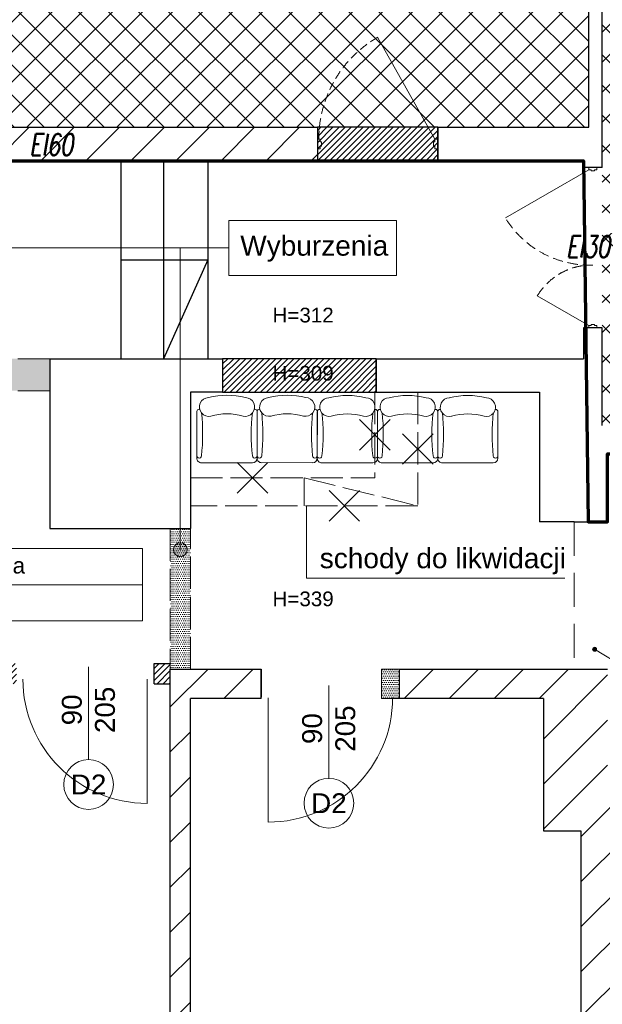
# Model space of a CAD drawing. Header units: millimetres. Extents: x 26866 to 1024070, y -428191 to 408885.
# Tile 57 of 248: x 210245 to 214601, y 287033 to 294394. Entities that reach past the tile are written whole.
import ezdxf

# ---------------------------------------------------------------- set-up
doc = ezdxf.new("R2010")
doc.units = ezdxf.units.MM
doc.header["$LTSCALE"] = 2
for name, pattern in [('ACAD_ISO02W100', [15, 12, -3]), ('HIDDEN', [9.525, 6.35, -3.175]), ('HIDDENX2', [19.05, 12.7, -6.35])]:
    doc.linetypes.add(name, pattern=pattern)
for name, color, linetype, lineweight in [('0_OPIS', 7, 'Continuous', 13), ('3DPLAN_A_DRZWI', 173, 'Continuous', 5), ('3DPLAN_A_TABELKA POMIESZCZEŃ', 7, 'Continuous', 0), ('3DPLAN_A_WYSOKOŚCI ZMIANA', 144, 'HIDDENX2', 5), ('A_KRESKOWANIE', 9, 'Continuous', 0), ('A_STOL_OPIS', 55, 'Continuous', 5), ('A_TXT', 7, 'Continuous', 0), ('A_WYBURZENIA', 6, 'Continuous', 0), ('A_ZESTAWIENIE STOLARKI', 3, 'Continuous', 15), ('AW_WYM_WEW', 9, 'Continuous', 0)]:
    doc.layers.add(name, color=color, linetype=linetype, lineweight=lineweight)
for name, color, linetype in [('3DPLAN_A_KRESKOWANIE 1', 253, 'Continuous'), ('3DPLAN_A_OPIS', 8, 'Continuous'), ('3DPLAN_A_POMIESZCZENIE NUMER', 100, 'Continuous'), ('3DPLAN_K_NOŚNA', 7, 'Continuous'), ('A_POMIESZCZENIE OPIS', 100, 'Continuous'), ('A_SCHODY', 6, 'Continuous')]:
    doc.layers.add(name, color=color, linetype=linetype)
doc.styles.add('ARIAL', font='arial.ttf')
doc.styles.add('J-ROMANS', font='ROMANS.SHX', dxfattribs={"width": 0.7, "oblique": 10})
doc.styles.add('TABEL1', font='txt')
pattern_1 = [(0, (6153.1716, -11332.5662), (0.79375, 1.5875), [0, -1.5875])]

# ---------------------------------------------------------------- blocks, each defined once
blk = doc.blocks.new('sillon 1')
for p, q in [((-0.331, -0.689), (-0.33, -0.178)), ((-0.305, -0.152), (-0.305, -0.152)), ((0.305, -0.152), (0.305, -0.152)), ((0.33, -0.178), (0.33, -0.689)), ((0.279, -0.739), (-0.28, -0.74))]:
    blk.add_line(p, q)
for centre, radius, start, end in [((0, -0.825), 0.825, 75.7655, 104.2656), ((-0.2, -0.128), 0.103, 91.5852, 282.6959), ((0.2, -0.128), 0.103, 257.3352, 88.4459), ((-0.305, -0.178), 0.0254, 90.0156, 180.0156), ((-2.455, -0.425), 2.188, 353.7526, 6.1565), ((0, -0.838), 0.635, 73.7554, 106.2758), ((2.454, -0.429), 2.188, 173.7526, 186.1565), ((0.305, -0.178), 0.0254, 0.0156, 90.0156), ((-0.305, -0.663), 0.0254, 180.0156, 0.0156), ((-0.28, -0.689), 0.0508, 180.0156, 270.0156), ((0.304, -0.663), 0.0254, 180.0156, 0.0156), ((0.279, -0.689), 0.0508, 270.0156, 0.0156)]:
    blk.add_arc(centre, radius, start, end)
blk = doc.blocks.new('tabelka dla tp')
at = {"layer": '3DPLAN_A_TABELKA POMIESZCZEŃ'}
for p, q in [((49.7, 54), (49.7, 0)), ((0, 27), (243.13, 27))]:
    blk.add_line(p, q, dxfattribs=at)
blk.add_lwpolyline([(0, 54), (243.13, 54), (243.13, 0), (0, 0)], close=True, dxfattribs=at)
at = {"layer": '3DPLAN_A_POMIESZCZENIE NUMER', "color": 7, "style": 'ARIAL'}
blk.add_attdef('NUMER', (2.23, 35.39), '', height=12, dxfattribs=at)
at = {"layer": 'A_POMIESZCZENIE OPIS', "insert": (112.2, 19.75), "char_height": 12, "width": 36.4122, "attachment_point": 1, "style": 'ARIAL'}
blk.add_mtext('{\\C7;m²}', dxfattribs=at)
at = {"layer": 'A_POMIESZCZENIE OPIS', "color": 7, "style": 'ARIAL'}
for tag, p in [('NAZWA', (51.73, 35.39)), ('POWIERZCHNIA', (51.06, 7.24))]:
    blk.add_attdef(tag, p, '', height=12, dxfattribs=at)
blk = doc.blocks.new('D 2X ASYMETRYCZNE BEZ FILARKA')
at = {"layer": '3DPLAN_A_DRZWI', "lineweight": 20}
for p, q in [((1.43, 2.5), (31.48, 54.55)), ((98.57, 2.5), (80.01, 34.65))]:
    blk.add_line(p, q, dxfattribs=at)
at = {"layer": '3DPLAN_A_DRZWI'}
for points in [[(0, 2.5), (1.43, 2.5), (1.43, 1.07), (2.15, 1.07), (2.15, -1.07), (1.43, -1.07), (1.43, -2.5), (0, -2.5), (0, 2.5)], [(100, 2.5), (98.57, 2.5), (98.57, 1.07), (97.85, 1.07), (97.85, -1.07), (98.57, -1.07), (98.57, -2.5), (100, -2.5), (100, 2.5)]]:
    blk.add_lwpolyline(points, dxfattribs=at)
at = {"layer": '3DPLAN_A_DRZWI', "linetype": 'HIDDEN', "lineweight": 15, "ltscale": 0.5}
for centre, radius, start, end in [((-0.79, 2.03), 61.64, 358.10848, 58.42822), ((100.32, 0.76), 39.51, 120.93252, 181.10913)]:
    blk.add_arc(centre, radius, start, end, dxfattribs=at)
blk = doc.blocks.new('D 90')
at = {"layer": '3DPLAN_A_DRZWI', "lineweight": 20}
blk.add_line((2.09, 3.66), (45, 79.79), dxfattribs=at)
at = {"layer": '3DPLAN_A_DRZWI'}
for points in [[(0, 3.66), (2.09, 3.66), (2.09, 1.57), (3.14, 1.57), (3.14, -1.57), (2.09, -1.57), (2.09, -3.66), (0, -3.66), (0, 3.66)], [(90, 3.66), (87.91, 3.66), (87.91, 1.57), (86.86, 1.57), (86.86, -1.57), (87.91, -1.57), (87.91, -3.66), (90, -3.66), (90, 3.66)]]:
    blk.add_lwpolyline(points, dxfattribs=at)
at = {"layer": '3DPLAN_A_DRZWI', "linetype": 'HIDDEN', "ltscale": 0.5}
blk.add_arc((1.03, 3.65), 87.92, 0.00563, 59.99437, dxfattribs=at)
blk = doc.blocks.new('II pietrooo')
at = {"layer": '3DPLAN_A_KRESKOWANIE 1'}
h = blk.add_hatch(dxfattribs=at)
h.set_pattern_fill('ANSI31', color=256, scale=7.5, style=0)
h.set_pattern_definition([(45, (25713.503, -37486.946), (-16.83798, 16.83798), [])])
h.paths.add_polyline_path([(28996.12, -35640.04), (29220.12, -35640.04), (29220.12, -35744.04), (29268.12, -35744.04), (29268.12, -35638.04), (29280.12, -35638.04), (29280.12, -35618.04), (28996.12, -35618.04)])
h.paths.add_polyline_path([(28878.12, -35618.04), (28627.12, -35618.04), (28627.12, -35638.72), (28681.52, -35638.72), (28681.52, -35640.04), (28878.12, -35640.04)])
h.paths.add_polyline_path([(28627.12, -35774.7), (28669.12, -35774.7), (28669.12, -35692.72), (28627.12, -35692.72)])
h.paths.add_polyline_path([(28558.7, -36657.04), (28739.12, -36657.04), (28739.12, -36571.04), (28671.12, -36571.04), (28671.12, -36518.04), (28657.12, -36518.04), (28657.12, -36236.04), (28700.12, -36236.04), (28700.12, -36016.04), (28669.12, -36016.04), (28669.12, -35828.7), (28627.12, -35828.7), (28627.12, -35865.04), (28626.12, -35886.04), (28626.12, -36572.04), (28558.7, -36572.04)])
h.paths.add_polyline_path([(29268.12, -35964.04), (29268.12, -35847.04), (29220.12, -35847.04), (29220.12, -35964.04)])
h.paths.add_polyline_path([(29503.49, -35638.04), (29503.49, -35618.04), (29460.12, -35618.04), (29460.12, -35600.04), (29450.12, -35600.04), (29450.12, -35618.04), (29383.12, -35618.04), (29383.12, -35638.04)])
h.paths.add_polyline_path([(28853.12, -36657.04), (29038.12, -36657.04), (29038.12, -36571.04), (28853.12, -36571.04)])
h.paths.add_polyline_path([(29151.12, -36657.04), (29338.12, -36657.04), (29338.12, -36571.04), (29270.12, -36571.04), (29270.12, -36518.04), (29220.12, -36518.04), (29220.12, -36571.04), (29151.12, -36571.04)])
h.paths.add_polyline_path([(29634.12, -36571.04), (29451.12, -36571.04), (29451.12, -36657.04), (29634.12, -36657.04)])
h.paths.add_polyline_path([(29935.12, -36571.04), (29869.12, -36571.04), (29869.12, -36518.04), (29822.12, -36518.04), (29822.12, -36571.04), (29747.12, -36571.04), (29747.12, -36657.04), (29935.12, -36657.04)])
h.paths.add_polyline_path([(30049.12, -36657.04), (30229.12, -36657.04), (30229.12, -36572.04), (30152.12, -36572.04), (30152.12, -35868.04), (30205.12, -35868.04), (30205.12, -35846.04), (30137.12, -35846.04), (30137.12, -36571.04), (30049.12, -36571.04)])
h.paths.add_polyline_path([(30416.12, -35967.04), (30444.12, -35967.04), (30444.12, -36519.04), (30416.12, -36519.04), (30416.12, -36572.04), (30344.12, -36572.04), (30344.12, -36657.04), (30525.12, -36657.04), (30525.12, -36569.04), (30491.12, -36569.04), (30491.12, -35961.04), (30561.12, -35961.04), (30561.12, -35942.04), (30464.12, -35942.04), (30464.12, -35846.04), (30308.12, -35846.04), (30308.12, -35868.04), (30416.12, -35868.04)])
h.paths.add_polyline_path([(30640.12, -36657.04), (30826.12, -36657.04), (30826.12, -36569.04), (30640.12, -36569.04)])
h.paths.add_polyline_path([(31069.12, -36128.04), (31069.12, -36517.04), (31041.12, -36517.04), (31041.12, -36569.04), (30941.12, -36569.04), (30941.12, -36657.04), (31677.49, -36657.04), (31677.49, -36350.04), (31638.12, -36350.04), (31638.12, -36497.04), (31585.12, -36497.04), (31585.12, -36562.04), (31092.12, -36562.04), (31092.12, -36128.04)])
h.paths.add_polyline_path([(31069.12, -35961.04), (30716.12, -35961.04), (30716.12, -35813.04), (30718.62, -35813.04), (30728.12, -35813.04), (30728.12, -35942.04), (31012.12, -35942.04), (31012.12, -35891.04), (31024.12, -35891.04), (31024.12, -35870.04), (31046.12, -35870.04), (31046.12, -35891.04), (31058.12, -35891.04), (31058.12, -35942.04), (31562.12, -35942.04), (31562.12, -35677.04), (31610.12, -35677.04), (31610.12, -35281.04), (31677.49, -35281.04), (31677.49, -36124.04), (31638.12, -36124.04), (31638.12, -35961.04), (31092.12, -35961.04), (31092.12, -36025.04), (31069.12, -36025.04)])
h.paths.add_polyline_path([(30708.33, -35857.49), (30708.33, -35812.36), (30740.73, -35812.36), (30740.73, -35857.49)], flags=9)
h.paths.add_polyline_path([(31062.12, -35694.04), (31062.12, -35618.04), (31015.12, -35618.04), (31015.12, -35694.04)])
h.paths.add_polyline_path([(31677.49, -35151.04), (31677.49, -34962.04), (30941.12, -34962.04), (30941.12, -35016.04), (31013.12, -35016.04), (31013.12, -35069.04), (31062.12, -35069.04), (31062.12, -35011.04), (31562.12, -35011.04), (31562.12, -35142.04), (31610.12, -35142.04), (31610.12, -35151.04)])
h.paths.add_polyline_path([(30826.12, -34962.04), (30640.12, -34962.04), (30640.12, -35016.04), (30826.12, -35016.04)])
h.paths.add_polyline_path([(30346.12, -35009.04), (30420.12, -35009.04), (30420.12, -35062.04), (30450.12, -35062.04), (30450.12, -35149.04), (30460.12, -35149.04), (30460.12, -35016.04), (30525.12, -35016.04), (30525.12, -34962.04), (30346.12, -34962.04)])
h.paths.add_polyline_path([(30231.12, -34962.04), (30056.12, -34962.04), (30056.12, -35009.04), (30231.12, -35009.04)])
h.paths.add_polyline_path([(29856.12, -35328.04), (29856.12, -35059.04), (29872.12, -35059.04), (29872.12, -35009.04), (29941.12, -35009.04), (29941.12, -34962.04), (29753.12, -34962.04), (29753.12, -35009.04), (29818.12, -35009.04), (29818.12, -35059.04), (29834.12, -35059.04), (29834.12, -35328.04)])
h.paths.add_polyline_path([(29460.12, -35480.04), (29460.12, -35466.04), (30247.12, -35466.04), (30247.12, -35441.04), (29856.12, -35441.04), (29856.12, -35428.04), (29834.12, -35428.04), (29834.12, -35441.04), (29556.12, -35441.04), (29556.12, -35009.04), (29638.12, -35009.04), (29638.12, -34962.04), (29461.12, -34962.04), (29461.12, -35016.04), (29547.12, -35016.04), (29547.12, -35448.04), (29368.12, -35448.04), (29368.12, -35466.04), (29450.12, -35466.04), (29450.12, -35480.04), (29452.12, -35480.04)])
h.paths.add_polyline_path([(29336.12, -34962.04), (29156.46, -34962.04), (29156.46, -35014.04), (29226.46, -35014.04), (29226.46, -35404.04), (29175.46, -35404.04), (29175.46, -35444.04), (28929.46, -35444.04), (28929.46, -35466.04), (29265.12, -35466.04), (29265.12, -35448.04), (29253.12, -35448.04), (29253.12, -35070.04), (29282.12, -35070.04), (29282.12, -35016.04), (29336.12, -35016.04)])
h.paths.add_polyline_path([(28860.46, -35014.04), (29041.46, -35014.04), (29041.46, -34962.04), (28860.46, -34962.04)])
h.paths.add_polyline_path([(28697.46, -35187.04), (28697.46, -35084.04), (28674.46, -35084.04), (28674.46, -35014.04), (28745.46, -35014.04), (28745.46, -34962.04), (28602.12, -34962.04), (28602.12, -35015.04), (28627.12, -35015.04), (28627.12, -35067.04), (28642.12, -35067.04), (28642.12, -35072.04), (28642.12, -35146.32), (28685.71, -35146.32), (28685.71, -35187.04)])
h.paths.add_polyline_path([(28642.12, -35353.04), (28635.12, -35353.04), (28635.12, -35438.04), (28643.12, -35438.04), (28643.12, -35466.04), (28829.46, -35466.04), (28829.46, -35444.04), (28674.46, -35444.04), (28674.46, -35200.32), (28642.12, -35200.32)])
h.paths.add_polyline_path([(28492.12, -35015.04), (28492.12, -34962.04), (28212, -34962.04), (28212, -34959.04), (28205.12, -34959.04), (28205.12, -35015.04)])
h.paths.add_polyline_path([(28062.12, -35183.04), (28062.12, -35072.04), (28072.12, -35072.04), (28072.12, -35015.04), (28081.12, -35015.04), (28081.12, -34918.04), (28086.12, -34918.04), (28086.12, -34914.04), (28068.99, -34914.04), (28068.99, -34944.04), (28073.99, -34944.04), (28073.99, -34959.04), (28062.49, -34959.04), (28062.49, -34962.04), (28026.62, -34962.04), (28026.62, -35180.04), (28027.12, -35180.04), (28027.12, -35183.04)])
h.paths.add_polyline_path([(27906.12, -35022.04), (27982.12, -35022.04), (27982.12, -35089.04), (27944.12, -35089.04), (27944.12, -35180.04), (28026.62, -35180.04), (28026.62, -34962.04), (27906.12, -34962.04)])
h.paths.add_polyline_path([(27791.12, -34962.04), (27617.12, -34962.04), (27617.12, -35022.04), (27791.12, -35022.04)])
h.paths.add_polyline_path([(27460.12, -35083.04), (27426.12, -35083.04), (27426.12, -35022.04), (27502.12, -35022.04), (27502.12, -34962.04), (26781.49, -34962.04), (26781.49, -35100.04), (26827.12, -35100.04), (26827.12, -35020.04), (27377.12, -35020.04), (27377.12, -35072.04), (27405.12, -35072.04), (27405.12, -35233.04), (27460.12, -35233.04)])
h.paths.add_polyline_path([(27405.12, -35492.04), (27426.12, -35492.04), (27426.12, -35323.04), (27405.12, -35323.04), (27405.12, -35332.04), (26827.12, -35332.04), (26827.12, -35275.04), (26781.49, -35275.04), (26781.49, -35409.04), (26826.12, -35409.04), (26826.12, -35352.04), (27405.12, -35352.04)])
h.paths.add_polyline_path([(26827.12, -36005.04), (26827.12, -35955.04), (27379.12, -35955.04), (27379.12, -35969.04), (27405.12, -35969.04), (27405.12, -35998.04), (27426.12, -35998.04), (27426.12, -35901.04), (27346.12, -35901.04), (27346.12, -35931.04), (26850.12, -35931.04), (26850.12, -35891.04), (26781.49, -35891.04), (26781.49, -36005.04)])
h.paths.add_polyline_path([(26993.72, -36573.04), (26827.12, -36573.04), (26827.12, -36503.04), (26881.12, -36503.04), (26881.12, -36349.04), (26827.12, -36349.04), (26827.12, -36275.04), (26781.49, -36275.04), (26781.49, -36657.04), (26993.72, -36657.04)])
h.paths.add_polyline_path([(27462.55, -36581.04), (27431.12, -36581.04), (27431.12, -36173.04), (27468.12, -36173.04), (27468.12, -36134.04), (27477.12, -36134.04), (27477.12, -36113.04), (27426.12, -36113.04), (27426.12, -36088.04), (27405.12, -36088.04), (27405.12, -36522.04), (27378.12, -36522.04), (27378.12, -36573.04), (27181.88, -36573.04), (27181.88, -36657.04), (27462.55, -36657.04)])
h.paths.add_polyline_path([(27415.62, -36075.12), (27432.05, -36075.12), (27432.05, -36095.12), (27415.62, -36095.12)], flags=9)
h.paths.add_polyline_path([(27804.12, -36578.85), (27739.12, -36578.85), (27739.12, -36043.85), (27716.12, -36043.85), (27716.12, -36113.04), (27580.12, -36113.04), (27580.12, -36134.04), (27717.12, -36134.04), (27717.12, -36581.04), (27577.55, -36581.04), (27577.55, -36657.04), (27804.12, -36657.04)])
h.paths.add_polyline_path([(28147.7, -36572.04), (28077.7, -36572.04), (28077.7, -36523.04), (28062.7, -36523.04), (28062.7, -36237.04), (28106.7, -36237.04), (28106.7, -36134.04), (28062.7, -36134.04), (28062.7, -36010.04), (28106.7, -36010.04), (28106.7, -35886.04), (28394.12, -35886.04), (28394.12, -35864.04), (28063.12, -35864.04), (28063.12, -35670.04), (28073.12, -35670.04), (28073.12, -35621.04), (28062.12, -35621.04), (28062.12, -35543.04), (28082.12, -35543.04), (28082.12, -35495.04), (28062.12, -35495.04), (28062.12, -35394.04), (28282.12, -35394.04), (28282.12, -35408.04), (28286.46, -35408.04), (28298.12, -35408.04), (28298.12, -35378.04), (28379.12, -35378.04), (28379.12, -35438.04), (28517.12, -35438.04), (28517.12, -35353.04), (28062.12, -35353.04), (28062.12, -35333.04), (28027.12, -35333.04), (28027.12, -35347.04), (28026.62, -35347.04), (28026.62, -36657.04), (28147.7, -36657.04)])
h.paths.add_polyline_path([(27990.12, -35853.04), (27968.12, -35853.04), (27968.12, -35869.04), (27697.3, -35869.04), (27697.3, -35888.04), (27716.12, -35888.04), (27716.12, -35906.28), (27737.7, -35906.28), (27737.7, -35953.85), (27739.12, -35953.85), (27739.12, -35885.85), (27985.12, -35885.85), (27985.12, -35971.85), (28001.12, -35971.85), (28001.12, -36038.85), (27936.12, -36038.85), (27936.12, -36242.85), (27999.12, -36242.85), (27999.12, -36501.85), (27972.12, -36501.85), (27972.12, -36578.85), (27919.12, -36578.85), (27919.12, -36657.04), (28026.62, -36657.04), (28026.62, -35347.04), (27730.12, -35347.04), (27730.12, -35371.04), (27990.12, -35371.04), (27990.12, -35559.04), (27950.12, -35559.04), (27950.12, -35615.04), (27920.12, -35615.04), (27920.12, -35714.04), (27990.12, -35714.04)])
h.paths.add_polyline_path([(27618.12, -35845.04), (27595.12, -35845.04), (27595.12, -35888.04), (27697.3, -35888.04), (27697.3, -35869.04), (27618.12, -35869.04)])
h.paths.add_polyline_path([(27618.12, -35668.04), (27611.12, -35668.04), (27611.12, -35639.52), (27595.12, -35639.52), (27595.12, -35742.04), (27618.12, -35742.04)])
h.paths.add_polyline_path([(27627.12, -35371.04), (27627.12, -35347.04), (27595.12, -35347.04), (27595.12, -35585.52), (27611.12, -35585.52), (27611.12, -35371.04)])
h.paths.add_polyline_path([(27611.12, -35585.52), (27595.12, -35585.52), (27595.12, -35612.52), (27611.12, -35612.52)])
h.paths.add_polyline_path([(27595.12, -35612.52), (27595.12, -35639.52), (27611.12, -35639.52), (27611.12, -35612.52)])
h.paths.add_polyline_path([(28681.52, -35638.72), (28627.12, -35638.72), (28627.12, -35665.72), (28669.12, -35665.72), (28669.12, -35640.04), (28681.52, -35640.04)])
h.paths.add_polyline_path([(28627.12, -35665.72), (28627.12, -35692.72), (28669.12, -35692.72), (28669.12, -35665.72)])
h.paths.add_polyline_path([(28669.12, -35774.7), (28627.12, -35774.7), (28627.12, -35801.7), (28669.12, -35801.7)])
h.paths.add_polyline_path([(28500.55, -35778.11), (28635.7, -35778.11), (28635.7, -35799.65), (28500.55, -35799.65)], flags=9)
h.paths.add_polyline_path([(28627.12, -35801.7), (28627.12, -35828.7), (28669.12, -35828.7), (28669.12, -35801.7)])
h.paths.add_polyline_path([(30458.65, -36145.03), (30476.6, -36145.03), (30476.6, -36165.03), (30458.65, -36165.03)], flags=24)
h.paths.add_polyline_path([(31264.91, -35935.28), (31310.04, -35935.28), (31310.04, -35967.68), (31264.91, -35967.68)], flags=24)
h.paths.add_polyline_path([(30821.98, -35935.28), (30867.1, -35935.28), (30867.1, -35967.68), (30821.98, -35967.68)], flags=24)
h.paths.add_polyline_path([(29703.79, -35437.78), (29748.92, -35437.78), (29748.92, -35470.18), (29703.79, -35470.18)], flags=24)
h.paths.add_polyline_path([(30025.57, -35437.78), (30070.7, -35437.78), (30070.7, -35470.18), (30025.57, -35470.18)], flags=24)
h.paths.add_polyline_path([(29534.64, -35263.91), (29534.64, -35218.79), (29567.04, -35218.79), (29567.04, -35263.91)], flags=24)
h.paths.add_polyline_path([(27335.79, -35645.68), (27389.56, -35645.68), (27389.56, -35678.08), (27335.79, -35678.08)], flags=24)
at = {"layer": '3DPLAN_A_OPIS', "lineweight": 0}
h = blk.add_hatch(dxfattribs=at)
h.set_pattern_fill('ANSI31', color=1)
h.paths.add_polyline_path([(30337.12, -35466.04), (30337.12, -35457.2), (30335.03, -35457.2), (30335.03, -35455.11), (30333.98, -35455.11), (30333.98, -35451.97), (30335.03, -35451.97), (30335.03, -35449.87), (30330.05, -35441.04), (30248.62, -35441.04, 0.025176), (30248.17, -35449.87), (30249.22, -35449.87), (30249.22, -35451.97), (30250.26, -35451.97), (30250.26, -35455.11), (30249.22, -35455.11), (30249.22, -35457.2), (30247.12, -35457.2), (30247.12, -35466.04)])
h.paths.add_polyline_path([(30337.12, -35449.87), (30337.12, -35441.04), (30330.05, -35441.04), (30335.03, -35449.87)])
h.paths.add_polyline_path([(30337.12, -35449.87), (30335.03, -35449.87), (30335.03, -35451.97), (30333.98, -35451.97), (30333.98, -35455.11), (30335.03, -35455.11), (30335.03, -35457.2), (30337.12, -35457.2)])
h.paths.add_polyline_path([(30247.12, -35441.04), (30247.12, -35449.87), (30248.17, -35449.87, -0.025176), (30248.62, -35441.04)])
h.paths.add_polyline_path([(30247.12, -35449.87), (30247.12, -35457.2), (30249.22, -35457.2), (30249.22, -35455.11), (30250.26, -35455.11), (30250.26, -35451.97), (30249.22, -35451.97), (30249.22, -35449.87)])
h = blk.add_hatch(dxfattribs=at)
h.set_pattern_fill('ANSI31', color=1)
h.paths.add_polyline_path([(30176.12, -35614.04), (30176.12, -35639.04), (30291.12, -35639.04), (30291.12, -35614.04), (30176.12, -35614.04)], is_closed=False)
h.paths.add_polyline_path([(30210.46, -35613.16), (30266.49, -35613.16), (30266.49, -35638.43), (30210.46, -35638.43)], flags=9)
at = {"layer": '3DPLAN_A_OPIS', "lineweight": 0, "transparency": 33554687}
h = blk.add_hatch(dxfattribs=at)
h.set_pattern_fill('ANSI31', color=1)
h.set_pattern_definition([(45, (-708.4828, 5814.021), (-2.24506403, 2.24506403), [])])
h.paths.add_polyline_path([(30022.12, -35842.04), (29936.12, -35842.04), (29936.12, -35857.04), (30022.12, -35857.04), (30022.12, -35842.04)], is_closed=False)
h.paths.add_polyline_path([(30137.12, -35842.04), (30137.12, -35857.04), (30125.12, -35857.04), (30125.12, -35842.04), (30137.12, -35842.04)], is_closed=False)
at = {"layer": '3DPLAN_A_TABELKA POMIESZCZEŃ', "ltscale": 0.5}
h = blk.add_hatch(color=256, dxfattribs=at)
h.dxf.hatch_style = 1
h.paths.add_polyline_path([(30143.05, -35761.8), (30143.05, -35751.9, 0.73336)])
h.paths.add_polyline_path([(30143.05, -35751.9), (30143.05, -35761.8, 0.076465), (30144.61, -35762.04, 1.165591)])
blk.add_hatch(color=7, dxfattribs=at).paths.add_polyline_path([(30455.85, -35831.31, -13.985421), (30455.79, -35830.88, -0.071503)])
at = {"layer": 'A_KRESKOWANIE', "transparency": 33554687}
h = blk.add_hatch(dxfattribs=at)
h.set_pattern_fill('ANSI37', color=256, scale=5)
h.paths.add_polyline_path([(29556.12, -35009.04), (29556.12, -35441.04), (29834.12, -35441.04), (29834.12, -35428.04), (29842.51, -35428.04), (29848.79, -35425.94), (29933.38, -35378.04, 0.262592), (29848.79, -35329.08), (29841.46, -35330.13), (29841.46, -35328.04), (29834.12, -35328.04), (29834.12, -35059.04), (29818.12, -35059.04), (29818.12, -35009.04), (29753.12, -35009.04), (29638.12, -35009.04)])
h.paths.add_polyline_path([(29805.82, -35251.82), (29597.29, -35251.82), (29597.29, -35196.51), (29805.82, -35196.51)], flags=16)
h.paths.add_polyline_path([(29637.79, -35225.29), (29748.79, -35225.29), (29748.79, -35203.57), (29637.79, -35203.57)], flags=8)
h.paths.add_polyline_path([(29627.58, -35247.53), (29780.32, -35247.53), (29780.32, -35226), (29627.58, -35226)], flags=8)
h.paths.add_polyline_path([(29848.79, -35329.08, -0.262592), (29933.38, -35378.04), (29856.12, -35421.79), (29856.12, -35428.04), (29856.12, -35441.04), (30247.12, -35441.04), (30248.6, -35441.18, -0.241539), (30292.12, -35373.74), (30330.05, -35441.04), (30337.12, -35441.04), (30450.12, -35441.04), (30450.12, -35326.04), (30450.12, -35149.04), (30450.12, -35062.04), (30420.12, -35062.04), (30420.12, -35009.04), (30346.12, -35009.04), (30231.12, -35009.04), (30056.12, -35009.04), (29941.12, -35009.04), (29872.12, -35009.04), (29872.12, -35059.04), (29856.12, -35059.04), (29856.12, -35328.04)])
h.paths.add_polyline_path([(30287.65, -35251.82), (30079.12, -35251.82), (30079.12, -35196.51), (30287.65, -35196.51)], flags=16)
h.paths.add_polyline_path([(30109.41, -35247.53), (30262.15, -35247.53), (30262.15, -35226), (30109.41, -35226)], flags=8)
h.paths.add_polyline_path([(30119.62, -35225.29), (30230.62, -35225.29), (30230.62, -35203.57), (30119.62, -35203.57)], flags=8)
h.paths.add_polyline_path([(31610.12, -35151.04), (31610.12, -35142.04), (31562.12, -35142.04), (31562.12, -35011.04), (31062.12, -35011.04), (31062.12, -35069.04), (31013.12, -35069.04), (31013.12, -35016.04), (30941.12, -35016.04), (30826.12, -35016.04), (30640.12, -35016.04), (30525.12, -35016.04), (30460.12, -35016.04), (30460.12, -35149.04), (30460.12, -35326.04), (30460.12, -35471.04), (30460.12, -35591.04), (30460.12, -35664.04), (30728.12, -35664.04), (31015.12, -35664.04), (31015.12, -35618.04), (31062.12, -35618.04), (31062.12, -35694.04), (31046.12, -35694.04), (31046.12, -35870.04), (31046.12, -35891.04), (31058.12, -35891.04), (31058.12, -35942.04), (31562.12, -35942.04), (31562.12, -35677.04), (31610.12, -35677.04), (31610.12, -35281.04), (31610.96, -35276.96, -0.214663), (31526.37, -35216.04), (31610.12, -35168.83)])
h.paths.add_polyline_path([(31153.03, -35414.83), (30944.5, -35414.83), (30944.5, -35359.51), (31153.03, -35359.51)], flags=16)
h.paths.add_polyline_path([(30974.79, -35410.54), (31127.54, -35410.54), (31127.54, -35389.01), (30974.79, -35389.01)], flags=8)
h.paths.add_polyline_path([(30985, -35388.3), (31096, -35388.3), (31096, -35366.58), (30985, -35366.58)], flags=8)
h.paths.add_polyline_path([(31015.12, -35664.04), (30728.12, -35664.04), (30728.12, -35693.04), (30728.12, -35813.04), (30728.12, -35942.04), (31012.12, -35942.04), (31012.12, -35891.04), (31024.12, -35891.04), (31024.12, -35870.04), (31046.12, -35870.04), (31046.12, -35694.04), (31015.12, -35694.04)])
h.paths.add_polyline_path([(30247.12, -35441.04), (30337.12, -35441.04), (30330.05, -35441.04), (30292.12, -35373.74, 0.241539), (30248.6, -35441.18)])
at = {"layer": 'A_WYBURZENIA', "transparency": 33554687}
h = blk.add_hatch(dxfattribs=at)
h.set_pattern_fill('DOTS', color=256)
h.set_pattern_definition(pattern_1)
h.paths.add_polyline_path([(29873.12, -35614.04), (29873.12, -35638.04), (30047.12, -35638.04), (30047.12, -35614.04)])
h = blk.add_hatch(dxfattribs=at)
h.set_pattern_fill('DOTS', color=256)
h.set_pattern_definition(pattern_1)
h.paths.add_polyline_path([(30152.12, -35741.04), (30137.12, -35741.04), (30137.12, -35846.04), (30152.12, -35846.04), (30152.12, -35741.04)], is_closed=False)
h = blk.add_hatch(dxfattribs=at)
h.set_pattern_fill('DOTS', color=256)
h.set_pattern_definition(pattern_1)
h.paths.add_polyline_path([(30295.12, -35846.04), (30295.12, -35868.04), (30308.12, -35868.04), (30308.12, -35846.04), (30295.12, -35846.04)], is_closed=False)
at = {"layer": '3DPLAN_A_DRZWI'}
for p, q in [((30119.92, -35853.54), (30119.92, -35946.54)), ((30210.33, -35867.54), (30210.33, -35960.54))]:
    blk.add_line(p, q, dxfattribs=at)
for centre, start, end in [((30119.92, -35853.54), 180, 270), ((30210.33, -35867.54), 270, 0)]:
    blk.add_arc(centre, 93, start, end, dxfattribs=at)
at = {"layer": '3DPLAN_A_OPIS', "color": 1, "lineweight": 30}
for p, q in [((30278.68, -35682.48), (30301.57, -35659.6)), ((30278.68, -35659.6), (30301.57, -35682.48)), ((30310.68, -35692.98), (30333.57, -35670.1)), ((30310.68, -35670.1), (30333.57, -35692.98)), ((30187.11, -35714.48), (30209.99, -35691.6)), ((30187.11, -35691.6), (30209.99, -35714.48)), ((30255.81, -35735.48), (30278.69, -35712.6)), ((30255.81, -35712.6), (30278.69, -35735.48)), ((30125.12, -35842.04), (30137.12, -35842.04)), ((30125.12, -35857.04), (30125.12, -35842.04)), ((30125.12, -35857.04), (30137.12, -35857.04))]:
    blk.add_line(p, q, dxfattribs=at)
for points in [[(30247.12, -35466.04), (30337.12, -35466.04), (30337.12, -35441.04), (30247.12, -35441.04)], [(30176.12, -35639.04), (30291.12, -35639.04), (30291.12, -35614.04), (30176.12, -35614.04)]]:
    blk.add_lwpolyline(points, close=True, dxfattribs=at)
at = {"layer": '3DPLAN_A_TABELKA POMIESZCZEŃ', "ltscale": 0.5}
for p, q in [((29567.46, -35531.24), (30180.96, -35531.24)), ((30144.61, -35756.85), (30144.61, -35531.24))]:
    blk.add_line(p, q, dxfattribs=at)
at = {"layer": '3DPLAN_A_TABELKA POMIESZCZEŃ', "color": 7, "ltscale": 0.5}
blk.add_line((30454.34, -35831.31), (30484.35, -35849.37), dxfattribs=at)
at = {"layer": '3DPLAN_A_TABELKA POMIESZCZEŃ', "ltscale": 0.5}
blk.add_lwpolyline([(30180.96, -35551.84), (30306.17, -35551.84), (30306.17, -35510.65), (30180.96, -35510.65)], close=True, dxfattribs=at)
blk.add_circle((30144.61, -35756.85), 5.19, dxfattribs=at)
at = {"layer": '3DPLAN_A_TABELKA POMIESZCZEŃ', "color": 7, "ltscale": 0.5}
blk.add_circle((30454.34, -35831.31), 1.51, dxfattribs=at)
at = {"layer": '3DPLAN_A_WYSOKOŚCI ZMIANA'}
for p, q in [((30176.12, -35614.04), (30291.12, -35614.04)), ((30176.12, -35639.04), (30291.12, -35639.04)), ((30439.12, -35736.04), (30439.12, -35846.04))]:
    blk.add_line(p, q, dxfattribs=at)
at = {"layer": '3DPLAN_K_NOŚNA'}
for p, q in [((30450.12, -35441.04), (30450.12, -35326.04)), ((30460.12, -35471.04), (30460.12, -35326.04)), ((29856.12, -35441.04), (30247.12, -35441.04)), ((30247.12, -35441.04), (30247.12, -35466.04)), ((30337.12, -35441.04), (30337.12, -35466.04)), ((30337.12, -35441.04), (30450.12, -35441.04)), ((29460.12, -35466.04), (30247.12, -35466.04)), ((30337.12, -35466.04), (30446.12, -35466.04)), ((30446.12, -35466.04), (30446.12, -35471.04)), ((30460.12, -35471.04), (30446.12, -35471.04)), ((30446.12, -35591.04), (30446.12, -35614.04)), ((30460.12, -35591.04), (30446.12, -35591.04)), ((30460.12, -35664.04), (30460.12, -35591.04)), ((30047.12, -35614.04), (30176.12, -35614.04)), ((30047.12, -35614.04), (30047.12, -35741.04)), ((30176.12, -35614.04), (30176.12, -35639.04)), ((30291.12, -35614.04), (30291.12, -35639.04)), ((30291.12, -35614.04), (30446.12, -35614.04)), ((30152.12, -35639.04), (30152.12, -35741.04)), ((30176.12, -35639.04), (30152.12, -35639.04)), ((30291.12, -35639.04), (30413.12, -35639.04)), ((30413.12, -35639.04), (30413.12, -35736.04)), ((30047.12, -35741.04), (30152.12, -35741.04)), ((30439.12, -35736.04), (30413.12, -35736.04)), ((30439.12, -35736.04), (30464.12, -35736.04)), ((30137.12, -36571.04), (30137.12, -35846.04)), ((30137.12, -35846.04), (30205.12, -35846.04)), ((30205.12, -35846.04), (30205.12, -35867.04)), ((30205.12, -35868.04), (30205.12, -35846.04)), ((30308.12, -35846.04), (30439.12, -35846.04)), ((30308.12, -35846.04), (30308.12, -35868.04)), ((30439.12, -35846.04), (30464.12, -35846.04)), ((30205.12, -35868.04), (30152.12, -35868.04)), ((30152.12, -36572.04), (30152.12, -35868.04)), ((30416.12, -35868.04), (30308.12, -35868.04)), ((30416.12, -35868.04), (30416.12, -35967.04)), ((30416.12, -35967.04), (30444.12, -35967.04)), ((30444.12, -35967.04), (30444.12, -36519.04))]:
    blk.add_line(p, q, dxfattribs=at)
at = {"layer": 'A_SCHODY'}
for p, q in [((30100.12, -35466.04), (30100.12, -35614.04)), ((30132.12, -35466.04), (30132.12, -35614.04)), ((30165.12, -35466.04), (30165.12, -35614.04)), ((30100.12, -35540.04), (30165.12, -35540.04)), ((30165.12, -35540.04), (30132.12, -35614.04))]:
    blk.add_line(p, q, dxfattribs=at)
at = {"layer": 'A_STOL_OPIS'}
for p, q in [((30076.06, -35844.36), (30076.06, -35913.81)), ((30255.71, -35858.36), (30255.71, -35927.81))]:
    blk.add_line(p, q, dxfattribs=at)
at = {"layer": 'A_TXT', "color": 1, "lineweight": 70}
blk.add_lwpolyline([(29547.12, -35016.04), (29547.12, -35466.04), (30446.12, -35466.04), (30449.52, -35736.04), (30464.12, -35736.04), (30464.12, -35685.04), (30716.12, -35685.04), (30716.12, -35961.04), (31638.12, -35961.04)], dxfattribs=at)
at = {"layer": 'A_WYBURZENIA', "linetype": 'ACAD_ISO02W100', "transparency": 33554687}
for p, q in [((30290.12, -35639.04), (30290.12, -35703.04)), ((30322.12, -35639.04), (30322.12, -35724.04)), ((30152.12, -35703.04), (30290.12, -35703.04)), ((30237.12, -35703.04), (30322.12, -35724.04)), ((30237.12, -35724.04), (30237.12, -35703.04)), ((30322.12, -35724.04), (30152.12, -35724.04))]:
    blk.add_line(p, q, dxfattribs=at)
at = {"layer": 'A_WYBURZENIA', "transparency": 33554687}
for p, q in [((30238.86, -35724.04), (30238.86, -35778.24)), ((30238.86, -35778.24), (30432.01, -35778.24))]:
    blk.add_line(p, q, dxfattribs=at)
at = {"layer": 'A_WYBURZENIA', "linetype": 'ACAD_ISO02W100', "transparency": 33554687}
for points in [[(29873.12, -35614.04), (30047.12, -35614.04), (30047.12, -35638.04), (29873.12, -35638.04)], [(30137.12, -35846.04), (30152.12, -35846.04), (30152.12, -35741.04), (30137.12, -35741.04)], [(30295.12, -35846.04), (30308.12, -35846.04), (30308.12, -35868.04), (30295.12, -35868.04)]]:
    blk.add_lwpolyline(points, close=True, dxfattribs=at)
at = {"layer": 'A_ZESTAWIENIE STOLARKI', "ltscale": 0.25}
for centre in [(30076.06, -35932.38), (30255.71, -35946.38)]:
    blk.add_circle(centre, 18.58, dxfattribs=at)
at = {"layer": '3DPLAN_A_DRZWI', "xscale": -1}
blk.add_blockref('D 90', (30337.12, -35453.54), dxfattribs=at)
at = {"layer": '3DPLAN_A_DRZWI', "xscale": -1.2, "yscale": 1.2, "zscale": 1.2, "rotation": 89.99999999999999}
blk.add_blockref('D 2X ASYMETRYCZNE BEZ FILARKA', (30453.12, -35471.04), dxfattribs=at)
at = {"layer": '3DPLAN_A_TABELKA POMIESZCZEŃ', "ltscale": 0.5}
ref = blk.add_blockref('tabelka dla tp', (29873.26, -35810.03), dxfattribs=at)
ref.add_attrib('NUMER', '2.30', (29880.78, -35774.65), dxfattribs={"layer": '3DPLAN_A_POMIESZCZENIE NUMER', "color": 0, "height": 12, "style": 'ARIAL'})
ref.add_attrib('NAZWA', 'Poczekalnia', (29938.21, -35774.65), dxfattribs={"layer": 'A_POMIESZCZENIE OPIS', "color": 0, "height": 12, "style": 'ARIAL'})
ref.add_attrib('POWIERZCHNIA', '28,72', (29938.21, -35802.4), dxfattribs={"layer": 'A_POMIESZCZENIE OPIS', "color": 0, "height": 12, "style": 'ARIAL'})
at = {"layer": 'AW_WYM_WEW', "color": 7, "ltscale": 0.5, "xscale": 68.17499999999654, "yscale": 68.17499999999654, "zscale": 68.17499999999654}
for p in [(30179.52, -35641.4), (30224.54, -35641.38), (30269.56, -35641.51), (30314.58, -35641.5), (30359.61, -35641.53)]:
    blk.add_blockref('sillon 1', p, dxfattribs=at)
at = {"layer": '3DPLAN_A_OPIS', "color": 1, "lineweight": 30, "style": 'ARIAL'}
for tag, p in [('WYŁĄCZONE', (29640.58, -35218.77)), ('WYŁĄCZONE', (30122.42, -35218.77)), ('WYŁĄCZONE', (28887.31, -35245.56)), ('Z_OPRACOWANIA', (29630.24, -35241.21)), ('Z_OPRACOWANIA', (30112.08, -35241.21)), ('Z_OPRACOWANIA', (28876.97, -35267.28)), ('WYŁĄCZONE', (30987.8, -35381.78)), ('Z_OPRACOWANIA', (30977.46, -35404.21))]:
    blk.add_attdef(tag, p, '', height=12, dxfattribs=at)
at = {"layer": '3DPLAN_A_TABELKA POMIESZCZEŃ', "ltscale": 0.5, "insert": (30189.44, -35522), "char_height": 15, "width": 685.9992, "attachment_point": 1, "style": 'ARIAL'}
blk.add_mtext('Wyburzenia', dxfattribs=at)
at = {"layer": '3DPLAN_A_TABELKA POMIESZCZEŃ', "color": 7, "ltscale": 0.5, "char_height": 11, "width": 59.2068, "attachment_point": 1, "style": 'ARIAL'}
for s, insert in [('H=312', (30213.58, -35575.93)), ('H=309', (30213.58, -35619.41)), ('H=339', (30213.58, -35788.1))]:
    blk.add_mtext(s, dxfattribs=dict(at, insert=insert))
at = {"layer": 'A_STOL_OPIS', "ltscale": 0.2, "char_height": 14.872, "attachment_point": 1, "rotation": 90, "style": 'TABEL1'}
for insert in [(30056.04, -35905.75), (30235.7, -35919.75)]:
    blk.add_mtext_dynamic_manual_height_columns('\\pxqc;{\\fArial|b0|i0|c238|p34;90\\P205}', width=58.3206, gutter_width=80, heights=[0], dxfattribs=dict(at, insert=insert))
at = {"layer": 'A_TXT', "color": 1, "lineweight": 30, "char_height": 16.2, "width": 31.0131, "attachment_point": 5, "style": 'J-ROMANS'}
for s, insert in [('EI60', (30048.13, -35453.98)), ('EI30', (30449.54, -35530.19))]:
    blk.add_mtext(s, dxfattribs=dict(at, insert=insert))
at = {"layer": 'A_WYBURZENIA', "transparency": 33554687, "insert": (30248.87, -35755.69), "char_height": 15, "width": 685.9992, "attachment_point": 1, "style": 'ARIAL'}
blk.add_mtext('schody do likwidacji', dxfattribs=at)
at = {"layer": 'A_ZESTAWIENIE STOLARKI', "ltscale": 0.2, "char_height": 14.872, "attachment_point": 5, "style": 'TABEL1'}
for insert in [(30076.06, -35932.38), (30255.71, -35946.38)]:
    blk.add_mtext_dynamic_manual_height_columns('{\\fArial|b0|i0|c238|p34;D2}', width=58.3206, gutter_width=80, heights=[0], dxfattribs=dict(at, insert=insert))

msp = doc.modelspace()

# ---------------------------------------------------------------- block references
at = {"layer": '0_OPIS', "xscale": 10, "yscale": 10, "zscale": 10}
msp.add_blockref('II pietrooo', (-90000, 648000), dxfattribs=at)

doc.saveas('drawing.dxf')
